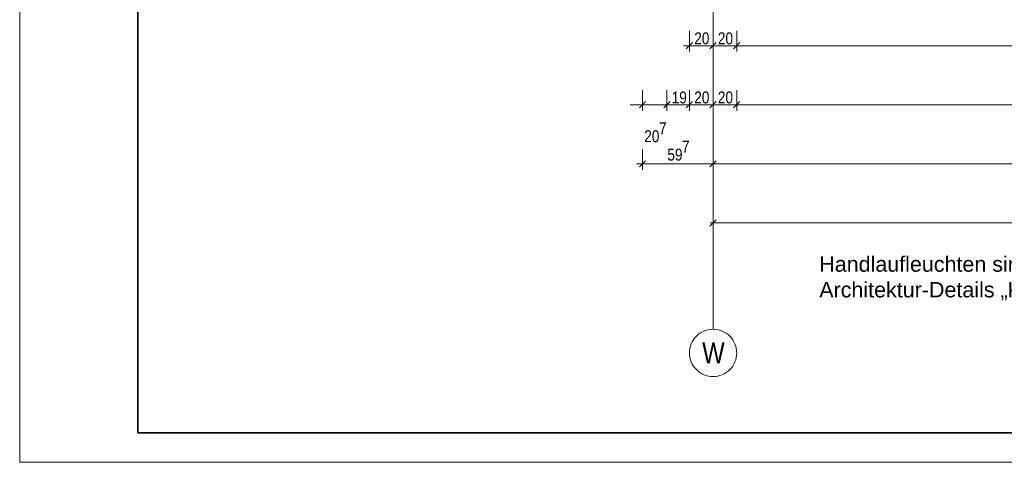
# Model space of a CAD drawing. Extents: x -420 to 300, y 62 to 1112.
# Tile 1 of 256: x -420 to -253, y 62 to 137. Entities that reach past the tile are written whole.
import ezdxf
from ezdxf.lldxf.tags import DXFTag

# ---------------------------------------------------------------- set-up
doc = ezdxf.new("R2010")
doc.units = 0
doc.layers.get('0').update_dxf_attribs({"lineweight": 13})
doc.layers.add('00_E_ST_Handlaufleuchte_Bem', color=7, linetype='Continuous', lineweight=5, true_color=0x7d7d00)
doc.layers.add('70 -76 Bemaßung- 2 Allgemein', color=9, linetype='Continuous', lineweight=5, true_color=0x808080)
for name, color, linetype, lineweight in [('70 -71 Achsen- 1 Gebäudeachsen', 7, 'STRICHPUNKT2-A06CPUWML0', 18), ('iwb_Plankopf Rahmen', 7, 'Continuous', 35), ('Keine-A06CPUWIL0', 7, 'Continuous', 9)]:
    doc.layers.add(name, color=color, linetype=linetype, lineweight=lineweight)
doc.styles.get("Standard").update_dxf_attribs({"font": 'ARIALN.TTF'})
tags = doc.linetypes.add('STRICHPUNKT2-A06CPUWML0', pattern=[12.7, 6.35, -3.175, 0, -3.175]).pattern_tags.tags
tags[10:11] = [DXFTag(74, 4), DXFTag(75, 0), DXFTag(340, '0'), DXFTag(46, 0.0), DXFTag(50, 0.0), DXFTag(44, 0.0), DXFTag(45, 0.0)]
tags[8:9] = [DXFTag(74, 4), DXFTag(75, 0), DXFTag(340, '0'), DXFTag(46, 0.0), DXFTag(50, 0.0), DXFTag(44, 0.0), DXFTag(45, 0.0)]
tags[6:7] = [DXFTag(74, 4), DXFTag(75, 0), DXFTag(340, '0'), DXFTag(46, 0.0), DXFTag(50, 0.0), DXFTag(44, 0.0), DXFTag(45, 0.0)]
tags[4:5] = [DXFTag(74, 4), DXFTag(75, 0), DXFTag(340, '0'), DXFTag(46, 0.0), DXFTag(50, 0.0), DXFTag(44, 0.0), DXFTag(45, 0.0)]

# ---------------------------------------------------------------- blocks, each defined once
blk = doc.blocks.new('Referenz-A06CPUWNL0', base_point=(-395.24, 76.95))
at = {"layer": '70 -71 Achsen- 1 Gebäudeachsen', "color": 0, "linetype": 'STRICHPUNKT2-A06CPUWML0', "ltscale": 0.18}
blk.add_line((-302.3, 1084.39), (-302.3, 84.95), dxfattribs=at)
at = {"layer": '70 -76 Bemaßung- 2 Allgemein', "color": 0, "linetype": 'Continuous', "ltscale": 0.13}
for p, q in [((-306.3, 135.45), (-306.3, 131.95)), ((-302.3, 135.45), (-302.3, 131.95)), ((-302.3, 135.45), (-302.3, 131.95)), ((-298.3, 135.45), (-298.3, 131.95)), ((-298.3, 135.45), (-298.3, 131.95)), ((-307.3, 132.95), (-305.24, 132.95)), ((-303.36, 132.95), (-305.24, 132.95)), ((-301.3, 132.95), (-303.36, 132.95)), ((-303.3, 132.95), (-301.24, 132.95)), ((-299.36, 132.95), (-301.24, 132.95)), ((-297.3, 132.95), (-299.36, 132.95)), ((-299.3, 132.95), (-297.24, 132.95)), ((-155.36, 132.95), (-297.24, 132.95)), ((-314.24, 125.45), (-314.24, 121.95)), ((-310.1, 125.45), (-310.1, 121.95)), ((-310.1, 125.45), (-310.1, 121.95)), ((-306.3, 125.45), (-306.3, 121.95)), ((-306.3, 125.45), (-306.3, 121.95)), ((-302.3, 125.45), (-302.3, 121.95)), ((-302.3, 125.45), (-302.3, 121.95)), ((-298.3, 125.45), (-298.3, 121.95)), ((-298.3, 125.45), (-298.3, 121.95)), ((-315.3, 122.95), (-316.36, 122.95)), ((-313.24, 122.95), (-315.3, 122.95)), ((-310.1, 122.95), (-314.24, 122.95)), ((-311.1, 122.95), (-309.04, 122.95)), ((-311.1, 122.95), (-309.04, 122.95)), ((-309.04, 122.95), (-307.98, 122.95)), ((-307.36, 122.95), (-309.04, 122.95)), ((-305.3, 122.95), (-307.36, 122.95)), ((-307.3, 122.95), (-305.24, 122.95)), ((-303.36, 122.95), (-305.24, 122.95)), ((-301.3, 122.95), (-303.36, 122.95)), ((-303.3, 122.95), (-301.24, 122.95)), ((-299.36, 122.95), (-301.24, 122.95)), ((-297.3, 122.95), (-299.36, 122.95)), ((-299.3, 122.95), (-297.24, 122.95)), ((-155.36, 122.95), (-297.24, 122.95)), ((-314.24, 115.45), (-314.24, 111.95)), ((-302.3, 115.45), (-302.3, 111.95)), ((-302.3, 115.45), (-302.3, 111.95)), ((-315.24, 112.95), (-313.18, 112.95)), ((-303.36, 112.95), (-313.18, 112.95)), ((-301.3, 112.95), (-303.36, 112.95)), ((-303.3, 112.95), (-301.24, 112.95)), ((0.64, 112.95), (-301.24, 112.95)), ((-302.83, 102.42), (-301.77, 103.48)), ((-302.3, 104.95), (-302.3, 101.95)), ((-302.8, 102.95), (-301.24, 102.95)), ((-151.36, 102.95), (-301.24, 102.95))]:
    blk.add_line(p, q, dxfattribs=at)
at = {"layer": '70 -76 Bemaßung- 2 Allgemein', "color": 0, "linetype": 'Continuous', "lineweight": 20, "ltscale": 0.2}
for p, q in [((-306.83, 132.42), (-305.77, 133.48)), ((-301.77, 133.48), (-302.83, 132.42)), ((-302.83, 132.42), (-301.77, 133.48)), ((-297.77, 133.48), (-298.83, 132.42)), ((-298.83, 132.42), (-297.77, 133.48)), ((-313.71, 123.48), (-314.77, 122.42)), ((-310.63, 122.42), (-309.57, 123.48)), ((-310.63, 122.42), (-309.57, 123.48)), ((-305.77, 123.48), (-306.83, 122.42)), ((-306.83, 122.42), (-305.77, 123.48)), ((-301.77, 123.48), (-302.83, 122.42)), ((-302.83, 122.42), (-301.77, 123.48)), ((-297.77, 123.48), (-298.83, 122.42)), ((-298.83, 122.42), (-297.77, 123.48)), ((-314.77, 112.42), (-313.71, 113.48)), ((-301.77, 113.48), (-302.83, 112.42)), ((-302.83, 112.42), (-301.77, 113.48))]:
    blk.add_line(p, q, dxfattribs=at)
at = {"layer": 'Keine-A06CPUWIL0', "color": 0, "linetype": 'Continuous', "ltscale": 0.13}
for p, q in [((-305.62, 83.18), (-305.39, 83.49)), ((-305.39, 83.49), (-305.13, 83.78)), ((-305.13, 83.78), (-304.84, 84.05)), ((-304.84, 84.05), (-304.52, 84.28)), ((-304.52, 84.28), (-304.18, 84.48)), ((-304.18, 84.48), (-303.83, 84.65)), ((-303.83, 84.65), (-303.46, 84.78)), ((-303.46, 84.78), (-303.08, 84.88)), ((-303.08, 84.88), (-302.69, 84.93)), ((-302.69, 84.93), (-302.3, 84.95)), ((-302.3, 84.95), (-301.91, 84.93)), ((-301.91, 84.93), (-301.52, 84.88)), ((-301.52, 84.88), (-301.14, 84.78)), ((-301.14, 84.78), (-300.77, 84.65)), ((-300.77, 84.65), (-300.41, 84.48)), ((-300.41, 84.48), (-300.08, 84.28)), ((-300.08, 84.28), (-299.76, 84.05)), ((-299.76, 84.05), (-299.47, 83.78)), ((-299.47, 83.78), (-299.21, 83.49)), ((-299.21, 83.49), (-298.97, 83.18)), ((-306.28, 81.35), (-306.22, 81.73)), ((-306.22, 81.73), (-306.13, 82.11)), ((-306.13, 82.11), (-305.99, 82.48)), ((-305.99, 82.48), (-305.83, 82.84)), ((-305.83, 82.84), (-305.62, 83.18)), ((-298.97, 83.18), (-298.77, 82.84)), ((-298.77, 82.84), (-298.6, 82.48)), ((-298.6, 82.48), (-298.47, 82.11)), ((-298.47, 82.11), (-298.37, 81.73)), ((-298.37, 81.73), (-298.32, 81.35)), ((-306.3, 80.95), (-306.28, 81.35)), ((-306.28, 80.56), (-306.3, 80.95)), ((-306.22, 80.17), (-306.28, 80.56)), ((-306.13, 79.79), (-306.22, 80.17)), ((-298.37, 80.17), (-298.47, 79.79)), ((-298.32, 80.56), (-298.37, 80.17)), ((-298.32, 81.35), (-298.3, 80.95)), ((-298.3, 80.95), (-298.32, 80.56)), ((-305.99, 79.42), (-306.13, 79.79)), ((-305.83, 79.07), (-305.99, 79.42)), ((-305.62, 78.73), (-305.83, 79.07)), ((-305.39, 78.42), (-305.62, 78.73)), ((-305.13, 78.12), (-305.39, 78.42)), ((-299.21, 78.42), (-299.47, 78.12)), ((-298.97, 78.73), (-299.21, 78.42)), ((-298.77, 79.07), (-298.97, 78.73)), ((-298.6, 79.42), (-298.77, 79.07)), ((-298.47, 79.79), (-298.6, 79.42)), ((-304.84, 77.86), (-305.13, 78.12)), ((-304.52, 77.63), (-304.84, 77.86)), ((-304.18, 77.43), (-304.52, 77.63)), ((-303.83, 77.26), (-304.18, 77.43)), ((-303.46, 77.13), (-303.83, 77.26)), ((-303.08, 77.03), (-303.46, 77.13)), ((-302.69, 76.97), (-303.08, 77.03)), ((-302.3, 76.95), (-302.69, 76.97)), ((-301.91, 76.97), (-302.3, 76.95)), ((-301.52, 77.03), (-301.91, 76.97)), ((-301.14, 77.13), (-301.52, 77.03)), ((-300.77, 77.26), (-301.14, 77.13)), ((-300.41, 77.43), (-300.77, 77.26)), ((-300.08, 77.63), (-300.41, 77.43)), ((-299.76, 77.86), (-300.08, 77.63)), ((-299.47, 78.12), (-299.76, 77.86))]:
    blk.add_line(p, q, dxfattribs=at)
at = {"layer": '70 -76 Bemaßung- 2 Allgemein', "color": 0, "linetype": 'Continuous', "ltscale": 0.13, "char_height": 2.0138, "attachment_point": 1}
for s, insert in [('{\\fArial Narrow;20}', (-305.49, 135.2)), ('{\\fArial Narrow;20}', (-301.49, 135.2)), ('{\\fArial Narrow;19}', (-309.31, 125.2)), ('{\\fArial Narrow;20}', (-305.49, 125.2)), ('{\\fArial Narrow;20}', (-301.49, 125.2)), ('{\\fArial Narrow;7}', (-311.45, 119.98)), ('{\\fArial Narrow;20}', (-313.95, 118.64)), ('{\\fArial Narrow;7}', (-307.57, 116.87)), ('{\\fArial Narrow;59}', (-310.04, 115.52))]:
    blk.add_mtext(s, dxfattribs=dict(at, insert=insert))
at = {"layer": 'Keine-A06CPUWIL0', "color": 0, "linetype": 'Continuous', "ltscale": 0.13, "insert": (-304.15, 82.72), "char_height": 3.5241, "attachment_point": 1}
blk.add_mtext('{\\fArial Narrow;W}', dxfattribs=at)

msp = doc.modelspace()

# ---------------------------------------------------------------- linework, layer by layer
at = {"layer": 'iwb_Plankopf Rahmen', "color": 8, "lineweight": 13, "ltscale": 0.13, "true_color": 0x808080}
msp.add_lwpolyline([(300.35, 62.43), (-419.65, 62.43), (-419.65, 1112.43), (300.35, 1112.43), (300.35, 62.43)], close=True, dxfattribs=at)
at = {"layer": 'iwb_Plankopf Rahmen', "ltscale": 0.35}
msp.add_lwpolyline([(-399.65, 67.43), (-399.65, 1107.43), (295.35, 1107.43), (295.35, 67.43), (-399.65, 67.43)], close=True, dxfattribs=at)

# ---------------------------------------------------------------- block references
at = {"color": 8, "lineweight": 13, "ltscale": 0.13, "true_color": 0x808080}
msp.add_blockref('Referenz-A06CPUWNL0', (-395.24, 76.95), dxfattribs=at)

# ---------------------------------------------------------------- texts
at = {"layer": '00_E_ST_Handlaufleuchte_Bem', "ltscale": 0.13, "char_height": 2.6, "attachment_point": 1}
for s, insert in [('{\\fArial;Handlaufleuchten sind jeweils mittig im Handlauf gemäß den }', (-284.33, 97.29)), ('{\\fArial;Architektur-Details „KRA_ARC_5_DT_TR_[NNN_Index]“ anzuordnen.}', (-284.33, 92.95))]:
    msp.add_mtext(s, dxfattribs=dict(at, insert=insert))

doc.saveas('drawing.dxf')
